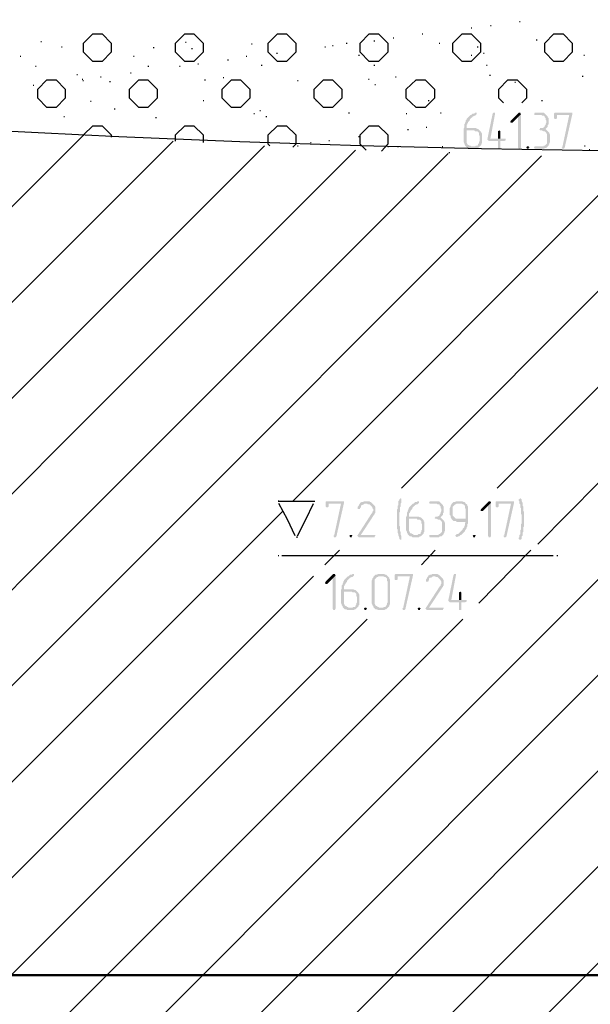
# Model space of a CAD drawing. Header units: millimetres. Extents: x -93479 to 1057970, y -66333 to 172656.
# Tile 38 of 145: x 142153 to 145308, y 42393 to 47836. Entities that reach past the tile are written whole.
import ezdxf

# ---------------------------------------------------------------- set-up
doc = ezdxf.new("R2010")
doc.units = ezdxf.units.MM
doc.layers.add('PDF _Геометрия', color=7, linetype='Continuous')
doc.layers.add('PDF _Сплошная заливка', color=7, linetype='Continuous')
doc.layers.add('РАЗМЕРЫ', color=7, linetype='Continuous', lineweight=9)

# ---------------------------------------------------------------- blocks, each defined once
blk = doc.blocks.new('геология 1')
at = {"layer": 'PDF _Сплошная заливка', "transparency": 33554559}
for points in [[(7.5884, -11.402), (7.5867, -11.402), (7.5851, -11.4036), (7.5817, -11.4036), (7.5801, -11.4053), (7.5784, -11.407), (7.5767, -11.407), (7.5751, -11.4086), (7.5734, -11.4103), (7.5717, -11.412), (7.5701, -11.4136), (7.5684, -11.4153), (7.5684, -11.417), (7.5667, -11.4186), (7.5667, -11.4203), (7.5651, -11.4236), (7.5651, -11.4253), (7.5634, -11.427), (7.5634, -11.4336), (7.5617, -11.437), (7.5617, -11.4653), (7.5634, -11.4686), (7.5634, -11.4703), (7.5651, -11.472), (7.5651, -11.4736), (7.5667, -11.4753), (7.5784, -11.4753), (7.5767, -11.4736), (7.5751, -11.4736), (7.5734, -11.472), (7.5717, -11.472), (7.5701, -11.4703), (7.5684, -11.467), (7.5684, -11.4403), (7.5967, -11.4403), (7.5951, -11.4386), (7.5934, -11.437), (7.5917, -11.437), (7.5884, -11.4353), (7.5684, -11.4353), (7.5684, -11.4286), (7.5701, -11.427), (7.5701, -11.4253), (7.5717, -11.4236), (7.5717, -11.422), (7.5734, -11.4203), (7.5751, -11.4186), (7.5751, -11.417), (7.5767, -11.4153), (7.5784, -11.4136), (7.5801, -11.412), (7.5817, -11.4103), (7.5851, -11.4086), (7.5867, -11.4086), (7.5884, -11.407), (7.5901, -11.4053), (7.5901, -11.402)], [(7.6284, -11.402), (7.6267, -11.402), (7.6251, -11.4036), (7.6134, -11.4603), (7.6151, -11.462), (7.6167, -11.4636), (7.6367, -11.4636), (7.6367, -11.4803), (7.6417, -11.4803), (7.6417, -11.477), (7.6417, -11.4636), (7.6501, -11.4636), (7.6534, -11.462), (7.6534, -11.4586), (7.6201, -11.4586), (7.6301, -11.4053), (7.6301, -11.402)], [(7.6834, -11.402), (7.6817, -11.402), (7.6651, -11.4186), (7.6634, -11.422), (7.6651, -11.4236), (7.6684, -11.4236), (7.6801, -11.412), (7.6867, -11.4053), (7.6851, -11.402)], [(7.6867, -11.4053), (7.6801, -11.412), (7.6801, -11.477), (7.6817, -11.4803), (7.6851, -11.4803), (7.6867, -11.477)], [(7.7301, -11.402), (7.7167, -11.402), (7.7151, -11.4053), (7.7167, -11.407), (7.7317, -11.407), (7.7334, -11.4086), (7.7367, -11.4086), (7.7384, -11.4103), (7.7384, -11.412), (7.7401, -11.4136), (7.7401, -11.417), (7.7417, -11.4186), (7.7417, -11.4236), (7.7401, -11.427), (7.7401, -11.4286), (7.7384, -11.4303), (7.7384, -11.432), (7.7367, -11.4336), (7.7334, -11.4353), (7.7284, -11.4353), (7.7284, -11.437), (7.7267, -11.4386), (7.7284, -11.4403), (7.7317, -11.4403), (7.7351, -11.442), (7.7384, -11.442), (7.7401, -11.4436), (7.7417, -11.4453), (7.7434, -11.4486), (7.7434, -11.4686), (7.7417, -11.4703), (7.7401, -11.472), (7.7384, -11.4736), (7.7367, -11.4736), (7.7351, -11.4753), (7.7167, -11.4753), (7.7151, -11.477), (7.7167, -11.4803), (7.7367, -11.4803), (7.7384, -11.4786), (7.7417, -11.4786), (7.7434, -11.477), (7.7451, -11.4753), (7.7467, -11.4736), (7.7467, -11.472), (7.7484, -11.4703), (7.7484, -11.4686), (7.7501, -11.4653), (7.7501, -11.4503), (7.7484, -11.447), (7.7484, -11.4453), (7.7467, -11.4436), (7.7451, -11.442), (7.7434, -11.4403), (7.7417, -11.4386), (7.7401, -11.437), (7.7417, -11.4353), (7.7434, -11.4336), (7.7451, -11.432), (7.7451, -11.4286), (7.7467, -11.427), (7.7467, -11.4136), (7.7451, -11.412), (7.7451, -11.4103), (7.7434, -11.4086), (7.7417, -11.407), (7.7401, -11.4053), (7.7384, -11.4036), (7.7367, -11.402), (7.7317, -11.402)], [(7.7951, -11.402), (7.7601, -11.402), (7.7584, -11.4036), (7.7584, -11.4136), (7.7601, -11.4153), (7.7634, -11.4153), (7.7651, -11.4136), (7.7651, -11.407), (7.7917, -11.407), (7.7984, -11.4053), (7.7984, -11.402)], [(7.7984, -11.4053), (7.7917, -11.407), (7.7767, -11.477), (7.7751, -11.477), (7.7767, -11.4803), (7.7801, -11.4803), (7.7817, -11.4786)], [(7.5967, -11.4403), (7.5851, -11.4403), (7.5867, -11.442), (7.5917, -11.442), (7.5934, -11.4436), (7.5951, -11.4453), (7.5951, -11.4503), (7.5967, -11.452), (7.5967, -11.4636), (7.5951, -11.4653), (7.5951, -11.4686), (7.5934, -11.4703), (7.5934, -11.472), (7.5917, -11.4736), (7.5884, -11.4736), (7.5867, -11.4753), (7.5667, -11.4753), (7.5684, -11.477), (7.5701, -11.4786), (7.5734, -11.4786), (7.5751, -11.4803), (7.5901, -11.4803), (7.5917, -11.4786), (7.5934, -11.4786), (7.5951, -11.477), (7.5967, -11.4753), (7.5984, -11.4736), (7.6001, -11.472), (7.6001, -11.4703), (7.6017, -11.4686), (7.6017, -11.447), (7.6001, -11.4453), (7.6001, -11.4436), (7.5984, -11.442)], [(7.6401, -11.4403), (7.6367, -11.442), (7.6367, -11.4436), (7.6367, -11.4586), (7.6201, -11.4586), (7.6417, -11.4586), (7.6417, -11.442)], [(7.7017, -11.4753), (7.7001, -11.4753), (7.6984, -11.477), (7.7001, -11.4803), (7.7034, -11.4803), (7.7034, -11.4786), (7.7051, -11.477), (7.7034, -11.4753)], [(7.2984, -12.247), (7.2634, -12.247), (7.2617, -12.2486), (7.2617, -12.2586), (7.2634, -12.2603), (7.2667, -12.2603), (7.2684, -12.2586), (7.2684, -12.252), (7.2951, -12.252), (7.3017, -12.2503), (7.3017, -12.247)], [(7.3017, -12.2503), (7.2951, -12.252), (7.2801, -12.322), (7.2784, -12.322), (7.2801, -12.3253), (7.2834, -12.3253), (7.2851, -12.3236)], [(7.3634, -12.252), (7.3501, -12.252), (7.3517, -12.252), (7.3534, -12.2536), (7.3567, -12.2536), (7.3584, -12.2553), (7.3601, -12.257), (7.3617, -12.2586), (7.3634, -12.2603), (7.3634, -12.262), (7.3651, -12.2636), (7.3651, -12.2686), (7.3634, -12.2703), (7.3634, -12.272), (7.3617, -12.2736), (7.3317, -12.3203), (7.3301, -12.322), (7.3317, -12.3236), (7.3334, -12.3253), (7.3684, -12.3253), (7.3684, -12.3236), (7.3701, -12.322), (7.3701, -12.3203), (7.3384, -12.3203), (7.3667, -12.277), (7.3684, -12.2753), (7.3684, -12.2736), (7.3701, -12.272), (7.3701, -12.2603), (7.3684, -12.257), (7.3667, -12.2553), (7.3651, -12.2536)], [(7.3501, -12.247), (7.3451, -12.247), (7.3434, -12.2486), (7.3401, -12.2486), (7.3384, -12.2503), (7.3367, -12.2503), (7.3367, -12.252), (7.3351, -12.2536), (7.3334, -12.257), (7.3317, -12.2586), (7.3317, -12.2603), (7.3317, -12.2636), (7.3367, -12.2636), (7.3367, -12.262), (7.3384, -12.2603), (7.3384, -12.257), (7.3401, -12.2553), (7.3417, -12.2553), (7.3451, -12.2536), (7.3467, -12.252), (7.3634, -12.252), (7.3617, -12.2503), (7.3601, -12.2486), (7.3584, -12.2486), (7.3567, -12.247), (7.3517, -12.247)], [(7.4251, -12.2403), (7.4234, -12.242), (7.4217, -12.2436), (7.4217, -12.2453), (7.4201, -12.247), (7.4201, -12.2553), (7.4184, -12.257), (7.4184, -12.2636), (7.4167, -12.2653), (7.4167, -12.307), (7.4184, -12.3086), (7.4184, -12.3153), (7.4201, -12.3186), (7.4201, -12.322), (7.4217, -12.3253), (7.4217, -12.3286), (7.4234, -12.3303), (7.4267, -12.3303), (7.4267, -12.3236), (7.4251, -12.3203), (7.4251, -12.3136), (7.4234, -12.312), (7.4234, -12.302), (7.4217, -12.3003), (7.4217, -12.272), (7.4234, -12.2703), (7.4234, -12.2603), (7.4251, -12.2586), (7.4251, -12.252), (7.4267, -12.2503), (7.4267, -12.2453), (7.4267, -12.242)], [(7.4634, -12.247), (7.4617, -12.247), (7.4601, -12.2486), (7.4567, -12.2486), (7.4551, -12.2503), (7.4534, -12.252), (7.4517, -12.252), (7.4501, -12.2536), (7.4484, -12.2553), (7.4467, -12.257), (7.4451, -12.2586), (7.4434, -12.2603), (7.4434, -12.262), (7.4417, -12.2636), (7.4417, -12.2653), (7.4401, -12.2686), (7.4401, -12.2703), (7.4384, -12.272), (7.4384, -12.2786), (7.4367, -12.282), (7.4367, -12.3103), (7.4384, -12.3136), (7.4384, -12.3153), (7.4401, -12.317), (7.4401, -12.3186), (7.4417, -12.3203), (7.4534, -12.3203), (7.4517, -12.3186), (7.4501, -12.3186), (7.4484, -12.317), (7.4467, -12.317), (7.4451, -12.3153), (7.4434, -12.312), (7.4434, -12.2853), (7.4717, -12.2853), (7.4701, -12.2836), (7.4684, -12.282), (7.4667, -12.282), (7.4634, -12.2803), (7.4434, -12.2803), (7.4434, -12.2736), (7.4451, -12.272), (7.4451, -12.2703), (7.4467, -12.2686), (7.4467, -12.267), (7.4484, -12.2653), (7.4501, -12.2636), (7.4501, -12.262), (7.4517, -12.2603), (7.4534, -12.2586), (7.4551, -12.257), (7.4567, -12.2553), (7.4601, -12.2536), (7.4617, -12.2536), (7.4634, -12.252), (7.4651, -12.2503), (7.4651, -12.247)], [(7.5017, -12.247), (7.4884, -12.247), (7.4867, -12.2503), (7.4884, -12.252), (7.5034, -12.252), (7.5051, -12.2536), (7.5084, -12.2536), (7.5101, -12.2553), (7.5101, -12.257), (7.5117, -12.2586), (7.5117, -12.262), (7.5134, -12.2636), (7.5134, -12.2686), (7.5117, -12.272), (7.5117, -12.2736), (7.5101, -12.2753), (7.5101, -12.277), (7.5084, -12.2786), (7.5051, -12.2803), (7.5001, -12.2803), (7.5001, -12.282), (7.4984, -12.2836), (7.5001, -12.2853), (7.5034, -12.2853), (7.5067, -12.287), (7.5101, -12.287), (7.5117, -12.2886), (7.5134, -12.2903), (7.5151, -12.2936), (7.5151, -12.3136), (7.5134, -12.3153), (7.5117, -12.317), (7.5101, -12.3186), (7.5084, -12.3186), (7.5067, -12.3203), (7.4884, -12.3203), (7.4867, -12.322), (7.4884, -12.3253), (7.5084, -12.3253), (7.5101, -12.3236), (7.5134, -12.3236), (7.5151, -12.322), (7.5167, -12.3203), (7.5184, -12.3186), (7.5184, -12.317), (7.5201, -12.3153), (7.5201, -12.3136), (7.5217, -12.3103), (7.5217, -12.2953), (7.5201, -12.292), (7.5201, -12.2903), (7.5184, -12.2886), (7.5167, -12.287), (7.5151, -12.2853), (7.5134, -12.2836), (7.5117, -12.282), (7.5134, -12.2803), (7.5151, -12.2786), (7.5167, -12.277), (7.5167, -12.2736), (7.5184, -12.272), (7.5184, -12.2586), (7.5167, -12.257), (7.5167, -12.2553), (7.5151, -12.2536), (7.5134, -12.252), (7.5117, -12.2503), (7.5101, -12.2486), (7.5084, -12.247), (7.5034, -12.247)], [(7.5367, -12.252), (7.5351, -12.2536), (7.5351, -12.2553), (7.5334, -12.257), (7.5334, -12.2586), (7.5317, -12.262), (7.5317, -12.277), (7.5334, -12.2786), (7.5334, -12.282), (7.5351, -12.2836), (7.5351, -12.2853), (7.5367, -12.287), (7.5484, -12.2853), (7.5451, -12.2853), (7.5434, -12.2836), (7.5417, -12.282), (7.5401, -12.2803), (7.5384, -12.2786), (7.5384, -12.2586), (7.5401, -12.257), (7.5417, -12.2553), (7.5434, -12.2536), (7.5451, -12.2536), (7.5467, -12.252), (7.5551, -12.252)], [(7.5551, -12.247), (7.5451, -12.247), (7.5434, -12.2486), (7.5401, -12.2486), (7.5384, -12.2503), (7.5367, -12.252), (7.5567, -12.252), (7.5601, -12.2536), (7.5617, -12.2536), (7.5634, -12.2553), (7.5651, -12.257), (7.5651, -12.262), (7.5667, -12.2636), (7.5667, -12.2853), (7.5484, -12.2853), (7.5367, -12.287), (7.5384, -12.2886), (7.5401, -12.2903), (7.5451, -12.2903), (7.5467, -12.292), (7.5667, -12.292), (7.5651, -12.2936), (7.5651, -12.2986), (7.5634, -12.302), (7.5634, -12.3036), (7.5617, -12.3053), (7.5601, -12.307), (7.5601, -12.3086), (7.5584, -12.3103), (7.5567, -12.312), (7.5551, -12.3136), (7.5534, -12.3153), (7.5517, -12.317), (7.5501, -12.3186), (7.5467, -12.3186), (7.5451, -12.3203), (7.5434, -12.322), (7.5451, -12.3236), (7.5467, -12.3253), (7.5501, -12.3236), (7.5517, -12.3236), (7.5534, -12.322), (7.5551, -12.3203), (7.5567, -12.3203), (7.5584, -12.3186), (7.5601, -12.317), (7.5617, -12.3153), (7.5634, -12.3136), (7.5651, -12.312), (7.5651, -12.3103), (7.5667, -12.3086), (7.5684, -12.3053), (7.5684, -12.3036), (7.5701, -12.302), (7.5701, -12.297), (7.5717, -12.2953), (7.5717, -12.2586), (7.5701, -12.257), (7.5701, -12.2553), (7.5684, -12.2536), (7.5667, -12.252), (7.5651, -12.2503), (7.5634, -12.2486), (7.5617, -12.2486), (7.5584, -12.247), (7.5567, -12.247)], [(7.6184, -12.247), (7.6167, -12.247), (7.6001, -12.2636), (7.5984, -12.267), (7.6001, -12.2686), (7.6034, -12.2686), (7.6151, -12.257), (7.6217, -12.2503), (7.6201, -12.247)], [(7.6217, -12.2503), (7.6151, -12.257), (7.6151, -12.322), (7.6167, -12.3253), (7.6201, -12.3253), (7.6217, -12.322)], [(7.6684, -12.247), (7.6334, -12.247), (7.6317, -12.2486), (7.6317, -12.2586), (7.6334, -12.2603), (7.6367, -12.2603), (7.6384, -12.2586), (7.6384, -12.252), (7.6651, -12.252), (7.6717, -12.2503), (7.6717, -12.247)], [(7.6717, -12.2503), (7.6651, -12.252), (7.6501, -12.322), (7.6484, -12.322), (7.6501, -12.3253), (7.6534, -12.3253), (7.6551, -12.3236)], [(7.6851, -12.2403), (7.6834, -12.242), (7.6817, -12.2436), (7.6817, -12.2453), (7.6834, -12.247), (7.6834, -12.252), (7.6851, -12.2536), (7.6851, -12.2603), (7.6867, -12.262), (7.6867, -12.2736), (7.6884, -12.277), (7.6884, -12.2853), (7.6884, -12.2953), (7.6867, -12.297), (7.6867, -12.3086), (7.6851, -12.3103), (7.6851, -12.3186), (7.6834, -12.3203), (7.6834, -12.3253), (7.6817, -12.327), (7.6817, -12.3286), (7.6834, -12.3303), (7.6867, -12.3303), (7.6884, -12.3286), (7.6884, -12.3236), (7.6901, -12.322), (7.6901, -12.3153), (7.6917, -12.3136), (7.6917, -12.3036), (7.6934, -12.302), (7.6934, -12.2703), (7.6917, -12.267), (7.6917, -12.2586), (7.6901, -12.257), (7.6901, -12.2503), (7.6884, -12.247), (7.6884, -12.2436), (7.6867, -12.242)], [(7.4717, -12.2853), (7.4601, -12.2853), (7.4617, -12.287), (7.4667, -12.287), (7.4684, -12.2886), (7.4701, -12.2903), (7.4701, -12.2953), (7.4717, -12.297), (7.4717, -12.3086), (7.4701, -12.3103), (7.4701, -12.3136), (7.4684, -12.3153), (7.4684, -12.317), (7.4667, -12.3186), (7.4634, -12.3186), (7.4617, -12.3203), (7.4417, -12.3203), (7.4434, -12.322), (7.4451, -12.3236), (7.4484, -12.3236), (7.4501, -12.3253), (7.4651, -12.3253), (7.4667, -12.3236), (7.4684, -12.3236), (7.4701, -12.322), (7.4717, -12.3203), (7.4734, -12.3186), (7.4751, -12.317), (7.4751, -12.3153), (7.4767, -12.3136), (7.4767, -12.292), (7.4751, -12.2903), (7.4751, -12.2886), (7.4734, -12.287)], [(7.3167, -12.3203), (7.3151, -12.3203), (7.3134, -12.322), (7.3151, -12.3253), (7.3184, -12.3253), (7.3184, -12.3236), (7.3201, -12.322), (7.3184, -12.3203)], [(7.5851, -12.3203), (7.5834, -12.3203), (7.5817, -12.322), (7.5834, -12.3253), (7.5867, -12.3253), (7.5867, -12.3236), (7.5884, -12.322), (7.5867, -12.3203)], [(7.2801, -12.4053), (7.2784, -12.4053), (7.2617, -12.422), (7.2601, -12.4253), (7.2617, -12.427), (7.2651, -12.427), (7.2767, -12.4153), (7.2834, -12.4086), (7.2817, -12.4053)], [(7.2834, -12.4086), (7.2767, -12.4153), (7.2767, -12.4803), (7.2784, -12.4836), (7.2817, -12.4836), (7.2834, -12.4803)], [(7.3217, -12.4053), (7.3201, -12.4053), (7.3184, -12.407), (7.3151, -12.407), (7.3134, -12.4086), (7.3117, -12.4103), (7.3101, -12.4103), (7.3084, -12.412), (7.3067, -12.4136), (7.3051, -12.4153), (7.3034, -12.417), (7.3017, -12.4186), (7.3017, -12.4203), (7.3001, -12.422), (7.3001, -12.4236), (7.2984, -12.427), (7.2984, -12.4286), (7.2967, -12.4303), (7.2967, -12.437), (7.2951, -12.4403), (7.2951, -12.4686), (7.2967, -12.472), (7.2967, -12.4736), (7.2984, -12.4753), (7.2984, -12.477), (7.3001, -12.4786), (7.3117, -12.4786), (7.3101, -12.477), (7.3084, -12.477), (7.3067, -12.4753), (7.3051, -12.4753), (7.3034, -12.4736), (7.3017, -12.4703), (7.3017, -12.4436), (7.3301, -12.4436), (7.3284, -12.442), (7.3267, -12.4403), (7.3251, -12.4403), (7.3217, -12.4386), (7.3017, -12.4386), (7.3017, -12.432), (7.3034, -12.4303), (7.3034, -12.4286), (7.3051, -12.427), (7.3051, -12.4253), (7.3067, -12.4236), (7.3084, -12.422), (7.3084, -12.4203), (7.3101, -12.4186), (7.3117, -12.417), (7.3134, -12.4153), (7.3151, -12.4136), (7.3184, -12.412), (7.3201, -12.412), (7.3217, -12.4103), (7.3234, -12.4086), (7.3234, -12.4053)], [(7.3851, -12.4053), (7.3751, -12.4053), (7.3734, -12.407), (7.3701, -12.407), (7.3684, -12.4086), (7.3667, -12.4103), (7.3651, -12.412), (7.3651, -12.4136), (7.3634, -12.4153), (7.3634, -12.417), (7.3617, -12.4203), (7.3617, -12.4686), (7.3634, -12.472), (7.3634, -12.4736), (7.3651, -12.4753), (7.3651, -12.477), (7.3667, -12.4786), (7.3684, -12.4803), (7.3701, -12.482), (7.3734, -12.482), (7.3751, -12.4836), (7.3901, -12.4836), (7.3917, -12.482), (7.3934, -12.482), (7.3951, -12.4803), (7.3967, -12.4786), (7.3784, -12.4786), (7.3767, -12.477), (7.3751, -12.477), (7.3734, -12.4753), (7.3717, -12.4753), (7.3701, -12.4736), (7.3684, -12.4703), (7.3684, -12.417), (7.3701, -12.4153), (7.3717, -12.4136), (7.3734, -12.412), (7.3751, -12.412), (7.3767, -12.4103), (7.3967, -12.4103), (7.3951, -12.4086), (7.3934, -12.407), (7.3917, -12.407), (7.3884, -12.4053), (7.3867, -12.4053)], [(7.3967, -12.4103), (7.3851, -12.4103), (7.3867, -12.4103), (7.3901, -12.412), (7.3917, -12.412), (7.3934, -12.4136), (7.3951, -12.4153), (7.3951, -12.4203), (7.3967, -12.422), (7.3967, -12.467), (7.3951, -12.4686), (7.3951, -12.472), (7.3934, -12.4736), (7.3934, -12.4753), (7.3917, -12.477), (7.3884, -12.477), (7.3867, -12.4786), (7.3784, -12.4786), (7.3967, -12.4786), (7.3984, -12.477), (7.4001, -12.4753), (7.4001, -12.4736), (7.4017, -12.4703), (7.4017, -12.417), (7.4001, -12.4153), (7.4001, -12.4136), (7.3984, -12.412)], [(7.4484, -12.4053), (7.4134, -12.4053), (7.4117, -12.407), (7.4117, -12.417), (7.4134, -12.4186), (7.4167, -12.4186), (7.4184, -12.417), (7.4184, -12.4103), (7.4451, -12.4103), (7.4517, -12.4086), (7.4517, -12.4053)], [(7.4517, -12.4086), (7.4451, -12.4103), (7.4301, -12.4803), (7.4284, -12.4803), (7.4301, -12.4836), (7.4334, -12.4836), (7.4351, -12.482)], [(7.5117, -12.4103), (7.4984, -12.4103), (7.5001, -12.4103), (7.5017, -12.412), (7.5051, -12.412), (7.5067, -12.4136), (7.5084, -12.4153), (7.5101, -12.417), (7.5117, -12.4186), (7.5117, -12.4203), (7.5134, -12.422), (7.5134, -12.427), (7.5117, -12.4286), (7.5117, -12.4303), (7.5101, -12.432), (7.4801, -12.4786), (7.4784, -12.4803), (7.4801, -12.482), (7.4817, -12.4836), (7.5167, -12.4836), (7.5167, -12.482), (7.5184, -12.4803), (7.5184, -12.4786), (7.4867, -12.4786), (7.5151, -12.4353), (7.5167, -12.4336), (7.5167, -12.432), (7.5184, -12.4303), (7.5184, -12.4186), (7.5167, -12.4153), (7.5151, -12.4136), (7.5134, -12.412)], [(7.4984, -12.4053), (7.4934, -12.4053), (7.4917, -12.407), (7.4884, -12.407), (7.4867, -12.4086), (7.4851, -12.4086), (7.4851, -12.4103), (7.4834, -12.412), (7.4817, -12.4153), (7.4801, -12.417), (7.4801, -12.4186), (7.4801, -12.422), (7.4851, -12.422), (7.4851, -12.4203), (7.4867, -12.4186), (7.4867, -12.4153), (7.4884, -12.4136), (7.4901, -12.4136), (7.4934, -12.412), (7.4951, -12.4103), (7.5117, -12.4103), (7.5101, -12.4086), (7.5084, -12.407), (7.5067, -12.407), (7.5051, -12.4053), (7.5001, -12.4053)], [(7.5434, -12.4053), (7.5417, -12.4053), (7.5401, -12.407), (7.5284, -12.4636), (7.5301, -12.4653), (7.5317, -12.467), (7.5517, -12.467), (7.5517, -12.4836), (7.5567, -12.4836), (7.5567, -12.4803), (7.5567, -12.467), (7.5651, -12.467), (7.5684, -12.4653), (7.5684, -12.462), (7.5351, -12.462), (7.5451, -12.4086), (7.5451, -12.4053)], [(7.3301, -12.4436), (7.3184, -12.4436), (7.3201, -12.4453), (7.3251, -12.4453), (7.3267, -12.447), (7.3284, -12.4486), (7.3284, -12.4536), (7.3301, -12.4553), (7.3301, -12.467), (7.3284, -12.4686), (7.3284, -12.472), (7.3267, -12.4736), (7.3267, -12.4753), (7.3251, -12.477), (7.3217, -12.477), (7.3201, -12.4786), (7.3001, -12.4786), (7.3017, -12.4803), (7.3034, -12.482), (7.3067, -12.482), (7.3084, -12.4836), (7.3234, -12.4836), (7.3251, -12.482), (7.3267, -12.482), (7.3284, -12.4803), (7.3301, -12.4786), (7.3317, -12.477), (7.3334, -12.4753), (7.3334, -12.4736), (7.3351, -12.472), (7.3351, -12.4503), (7.3334, -12.4486), (7.3334, -12.447), (7.3317, -12.4453)], [(7.5551, -12.4436), (7.5517, -12.4453), (7.5517, -12.447), (7.5517, -12.462), (7.5351, -12.462), (7.5567, -12.462), (7.5567, -12.4453)], [(7.3484, -12.4786), (7.3467, -12.4786), (7.3451, -12.4803), (7.3467, -12.4836), (7.3501, -12.4836), (7.3501, -12.482), (7.3517, -12.4803), (7.3501, -12.4786)], [(7.4651, -12.4786), (7.4634, -12.4786), (7.4617, -12.4803), (7.4634, -12.4836), (7.4667, -12.4836), (7.4667, -12.482), (7.4684, -12.4803), (7.4667, -12.4786)]]:
    blk.add_hatch(color=7, dxfattribs=at).paths.add_polyline_path(points)
at = {"layer": 'PDF _Геометрия', "color": 7, "lineweight": 25}
for points in [[(7.5784, -11.217), (7.5801, -11.217)], [(7.6201, -11.212), (7.6217, -11.212)], [(7.6834, -11.2036), (7.6851, -11.2036)], [(7.3667, -11.2453), (7.3684, -11.2453)], [(7.4084, -11.2386), (7.4101, -11.2386)], [(7.4717, -11.2303), (7.4734, -11.2303)], [(7.7201, -11.2436), (7.7217, -11.2436)], [(6.6417, -11.247), (6.6434, -11.247)], [(6.6867, -11.2586), (6.6884, -11.2586)], [(6.8867, -11.2603), (6.8884, -11.2603)], [(6.9567, -11.2486), (6.9584, -11.2486)], [(6.9701, -11.262), (6.9717, -11.262)], [(7.1001, -11.252), (7.1017, -11.252)], [(7.2601, -11.2586), (7.2617, -11.2586)], [(7.2767, -11.2553), (7.2784, -11.2553)], [(7.3067, -11.2503), (7.3084, -11.2503)], [(7.5084, -11.2503), (7.5101, -11.2503)], [(7.5917, -11.2586), (7.5934, -11.2586)], [(6.5967, -11.2786), (6.5984, -11.2786)], [(6.8434, -11.2786), (6.8451, -11.2786)], [(7.0484, -11.287), (7.0501, -11.287)], [(7.0884, -11.2786), (7.0901, -11.2786)], [(7.1551, -11.272), (7.1567, -11.272)], [(7.1967, -11.267), (7.1984, -11.267)], [(7.3334, -11.277), (7.3351, -11.277)], [(7.5784, -11.277), (7.5801, -11.277)], [(7.6051, -11.272), (7.6067, -11.272)], [(7.8234, -11.277), (7.8251, -11.277)], [(6.6301, -11.3003), (6.6317, -11.3003)], [(6.8751, -11.3003), (6.8767, -11.3003)], [(6.9434, -11.3003), (6.9451, -11.3003)], [(6.9834, -11.2953), (6.9851, -11.2953)], [(7.1217, -11.2986), (7.1234, -11.2986)], [(7.3667, -11.2986), (7.3684, -11.2986)], [(7.6117, -11.2986), (7.6134, -11.2986)], [(6.7201, -11.3186), (6.7217, -11.3186)], [(6.7317, -11.3286), (6.7334, -11.3286)], [(6.7717, -11.3236), (6.7734, -11.3236)], [(6.8367, -11.3153), (6.8384, -11.3153)], [(6.9984, -11.3303), (7.0001, -11.3303)], [(7.0384, -11.3253), (7.0401, -11.3253)], [(7.3551, -11.3286), (7.3567, -11.3286)], [(7.4134, -11.3236), (7.4151, -11.3236)], [(7.6184, -11.3203), (7.6201, -11.3203)], [(7.6484, -11.3803), (7.6384, -11.3703), (7.6384, -11.3503), (7.6584, -11.3303), (7.6784, -11.3303), (7.6984, -11.3503), (7.6984, -11.3703), (7.6884, -11.3803)], [(7.8201, -11.322), (7.8217, -11.322)], [(6.6251, -11.342), (6.6267, -11.342)], [(6.7334, -11.332), (6.7351, -11.332)], [(6.7917, -11.3336), (6.7934, -11.3336)], [(7.2001, -11.332), (7.2017, -11.332)], [(7.3684, -11.3403), (7.3701, -11.3403)], [(7.6734, -11.3353), (7.6751, -11.3353)], [(6.7501, -11.377), (6.7517, -11.377)], [(6.8017, -11.3936), (6.8034, -11.3936)], [(6.9951, -11.3753), (6.9967, -11.3753)], [(7.2401, -11.3753), (7.2417, -11.3753)], [(7.4851, -11.3753), (7.4867, -11.3753)], [(7.7317, -11.3753), (7.7334, -11.3753)], [(6.6917, -11.4103), (6.6934, -11.4103)], [(6.8917, -11.412), (6.8934, -11.412)], [(7.1051, -11.4036), (7.1067, -11.4036)], [(7.1184, -11.397), (7.1201, -11.397)], [(7.1317, -11.4103), (7.1334, -11.4103)], [(7.3117, -11.402), (7.3134, -11.402)], [(7.4367, -11.4036), (7.4384, -11.4036)], [(7.5117, -11.402), (7.5134, -11.402)], [(6.7351, -11.452), (6.7351, -11.4503), (6.7551, -11.4303), (6.7751, -11.4303), (6.7951, -11.4503), (6.7951, -11.4553)], [(6.9351, -11.4636), (6.9351, -11.4503), (6.9551, -11.4303), (6.9751, -11.4303), (6.9951, -11.4503), (6.9951, -11.467)], [(7.1401, -11.4736), (7.1367, -11.4703), (7.1367, -11.4503), (7.1567, -11.4303), (7.1767, -11.4303), (7.1967, -11.4503), (7.1967, -11.4703), (7.1901, -11.477)], [(7.3501, -11.4836), (7.3367, -11.4703), (7.3367, -11.4503), (7.3567, -11.4303), (7.3767, -11.4303), (7.3967, -11.4503), (7.3967, -11.4703), (7.3834, -11.4853)], [(7.4801, -11.4336), (7.4817, -11.4336)], [(1.9917, -16.192), (6.7334, -11.452)], [(7.3334, -11.4536), (7.3351, -11.4536)], [(7.4401, -11.4386), (7.4417, -11.4386)], [(1.8851, -16.5086), (6.9301, -11.4636)], [(3.1351, -15.467), (7.1284, -11.4736)], [(7.2001, -11.4736), (7.2017, -11.4736)], [(7.2284, -11.467), (7.2301, -11.467)], [(7.2684, -11.462), (7.2701, -11.462)], [(7.3967, -11.4753), (7.3984, -11.4753)], [(7.4184, -11.4753), (7.4201, -11.4753)], [(7.5151, -11.4753), (7.5167, -11.4753)], [(7.8251, -11.4736), (7.8267, -11.4736)], [(1.8851, -17.1336), (7.5284, -11.4903)], [(1.9734, -17.2553), (7.7317, -11.4953)], [(3.2201, -15.5903), (7.3267, -11.4836)], [(7.5301, -11.4886), (7.5317, -11.4886)], [(7.8351, -11.482), (7.8367, -11.482)], [(7.1901, -12.247), (7.9217, -11.5153)], [(7.4267, -12.2186), (7.9217, -11.7236)], [(7.6351, -12.2186), (7.9217, -11.932), (8.0017, -11.932)], [(7.7234, -12.3403), (7.9217, -12.1403)], [(7.1601, -12.247), (7.1584, -12.247), (7.2367, -12.247), (7.2384, -12.247)], [(7.1951, -12.322), (7.1784, -12.287), (7.1601, -12.252)], [(7.2001, -12.322), (7.2184, -12.287), (7.2351, -12.252)], [(1.8851, -17.552), (7.1684, -12.2686)], [(4.5717, -15.7003), (7.9217, -12.3503)], [(7.2601, -12.3853), (7.2917, -12.3536)], [(7.4701, -12.3853), (7.5001, -12.3536)], [(7.5951, -12.4686), (7.7084, -12.3536)], [(7.1584, -12.3653), (7.1601, -12.3653)], [(7.1667, -12.3653), (7.7567, -12.3653)], [(7.7651, -12.3653), (7.7667, -12.3653)], [(1.8851, -17.7603), (7.2351, -12.4103)], [(1.8851, -17.9686), (7.3517, -12.5036)], [(1.8851, -18.1786), (7.5601, -12.5036)], [(4.7817, -15.7003), (7.9217, -12.5586)], [(4.9901, -15.7003), (7.9217, -12.767)], [(4.9934, -15.9053), (7.9217, -12.9753)], [(2.0417, -19.0653), (7.9217, -13.1853)]]:
    blk.add_lwpolyline(points, dxfattribs=at)
for points in [[(6.7351, -11.2703), (6.7351, -11.2503), (6.7551, -11.2303), (6.7751, -11.2303), (6.7951, -11.2503), (6.7951, -11.2703), (6.7751, -11.2903), (6.7551, -11.2903)], [(6.9351, -11.2703), (6.9351, -11.2503), (6.9551, -11.2303), (6.9751, -11.2303), (6.9951, -11.2503), (6.9951, -11.2703), (6.9751, -11.2903), (6.9551, -11.2903)], [(7.1367, -11.2703), (7.1367, -11.2503), (7.1567, -11.2303), (7.1767, -11.2303), (7.1967, -11.2503), (7.1967, -11.2703), (7.1767, -11.2903), (7.1567, -11.2903)], [(7.3367, -11.2703), (7.3367, -11.2503), (7.3567, -11.2303), (7.3767, -11.2303), (7.3967, -11.2503), (7.3967, -11.2703), (7.3767, -11.2903), (7.3567, -11.2903)], [(7.5384, -11.2703), (7.5384, -11.2503), (7.5584, -11.2303), (7.5784, -11.2303), (7.5984, -11.2503), (7.5984, -11.2703), (7.5784, -11.2903), (7.5584, -11.2903)], [(7.7384, -11.2703), (7.7384, -11.2503), (7.7584, -11.2303), (7.7784, -11.2303), (7.7984, -11.2503), (7.7984, -11.2703), (7.7784, -11.2903), (7.7584, -11.2903)], [(6.6351, -11.3703), (6.6351, -11.3503), (6.6551, -11.3303), (6.6751, -11.3303), (6.6951, -11.3503), (6.6951, -11.3703), (6.6751, -11.3903), (6.6551, -11.3903)], [(6.8351, -11.3703), (6.8351, -11.3503), (6.8551, -11.3303), (6.8751, -11.3303), (6.8951, -11.3503), (6.8951, -11.3703), (6.8751, -11.3903), (6.8551, -11.3903)], [(7.0367, -11.3703), (7.0367, -11.3503), (7.0567, -11.3303), (7.0767, -11.3303), (7.0967, -11.3503), (7.0967, -11.3703), (7.0767, -11.3903), (7.0567, -11.3903)], [(7.2367, -11.3703), (7.2367, -11.3503), (7.2567, -11.3303), (7.2767, -11.3303), (7.2967, -11.3503), (7.2967, -11.3703), (7.2767, -11.3903), (7.2567, -11.3903)], [(7.4367, -11.3703), (7.4367, -11.3503), (7.4584, -11.3303), (7.4784, -11.3303), (7.4984, -11.3503), (7.4984, -11.3703), (7.4784, -11.3903), (7.4584, -11.3903)], [(7.2001, -12.3253), (7.1984, -12.3253)]]:
    blk.add_lwpolyline(points, close=True, dxfattribs=at)
blk.add_arc((8.2747, 20.7275), 32.2143, 258.48702, 278.49182, dxfattribs=at)

msp = doc.modelspace()

# ---------------------------------------------------------------- linework, layer by layer
at = {"layer": 'РАЗМЕРЫ', "color": 7, "lineweight": 50}
msp.add_lwpolyline([(139036.2, 42554.2), (156451.1, 42554.2), (156394.6, 49964.1), (138979.7, 49964.1)], dxfattribs=at)

# ---------------------------------------------------------------- block references
at = {"color": 7, "xscale": 2541.29606099, "yscale": 2541.29606099, "zscale": 2541.29606099}
msp.add_blockref('геология 1', (125390.7, 76297.3), dxfattribs=at)

doc.saveas('drawing.dxf')
